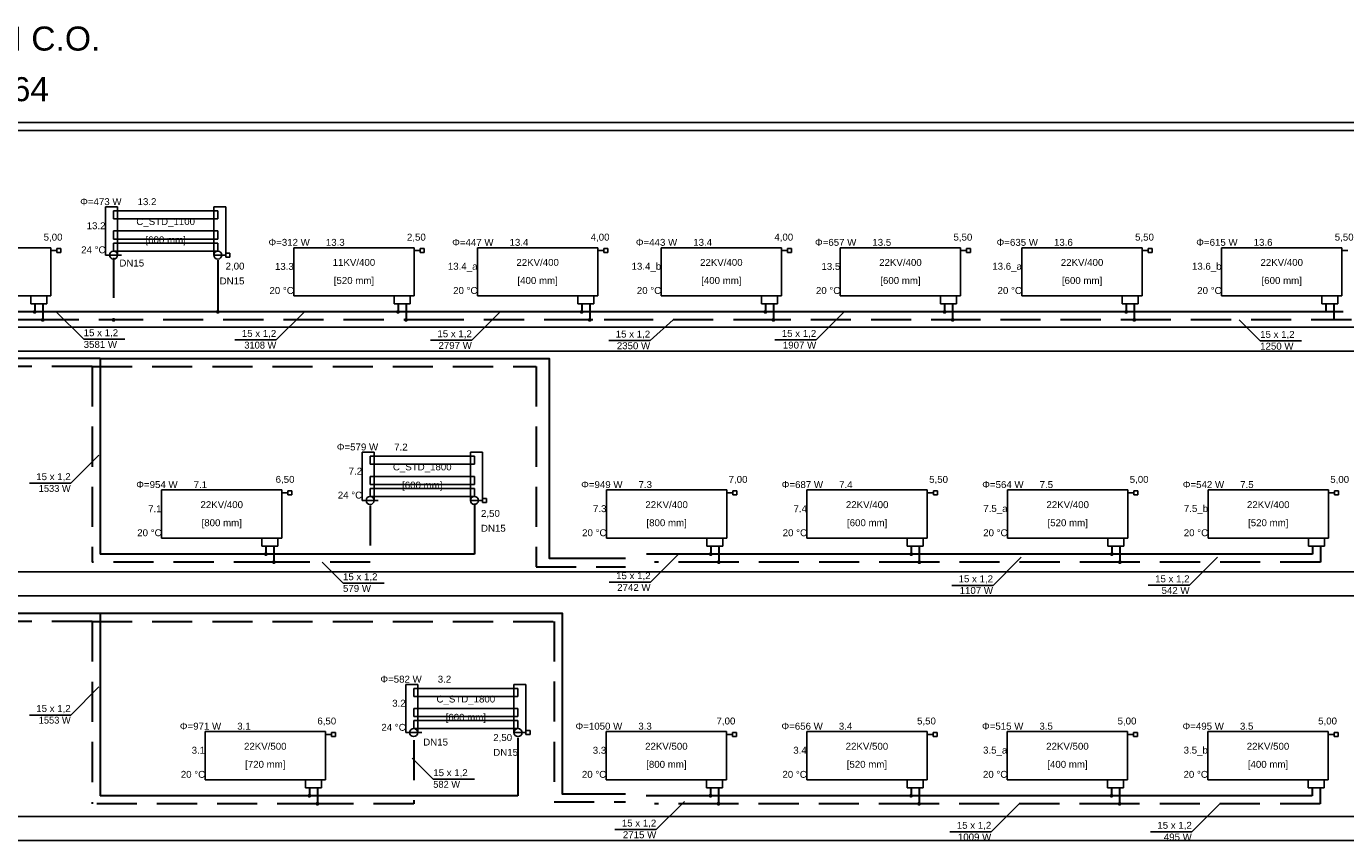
# Model space of a CAD drawing. Header units: millimetres. Extents: x -249726 to -161872, y -110547 to 19223.
# Tile 9 of 19: x -194952 to -178507, y -101005 to -90858. Entities that reach past the tile are written whole.
import ezdxf
from ezdxf.lldxf.tags import DXFTag

# ---------------------------------------------------------------- set-up
doc = ezdxf.new("R2010")
doc.units = ezdxf.units.MM
doc.header["$LTSCALE"] = 1000
doc.linetypes.add('DASHED', pattern=[0.75, 0.5, -0.25])
for name, color, linetype in [('IS_Opisy_działek_Therm', 7, 'SOLID'), ('IS_Text_Armatury_Therm', 7, 'Continuous'), ('IS_Text_Odbiornikow_Therm', 7, 'Continuous'), ('OWIK_ICO_opisy', 7, 'Continuous'), ('OWIK_ICO_urzadzenia', 92, 'Continuous')]:
    doc.layers.add(name, color=color, linetype=linetype)
doc.layers.add('OWIK_ICO_powrot', color=140, linetype='DASHED', lineweight=30)
doc.layers.add('OWIK_ICO_zasilanie', color=20, linetype='Continuous', lineweight=30)
doc.styles.add('CEGROUP', font='txt', dxfattribs={"height": 250})
tags = doc.linetypes.add('SOLID', pattern=[10, 10, 0]).pattern_tags.tags
tags[6:7] = [DXFTag(74, 4), DXFTag(75, 0), DXFTag(340, '0'), DXFTag(46, 0.0), DXFTag(50, 0.0), DXFTag(44, 0.0), DXFTag(45, 0.0)]
tags[4:5] = [DXFTag(74, 4), DXFTag(75, 0), DXFTag(340, '0'), DXFTag(46, 0.0), DXFTag(50, 0.0), DXFTag(44, 0.0), DXFTag(45, 0.0)]

msp = doc.modelspace()

# ---------------------------------------------------------------- hatches: boundary and pattern name
at = {"layer": 'IS_Opisy_działek_Therm'}
h = msp.add_hatch(color=1, dxfattribs=at)
edge = h.paths.add_edge_path()
edge.add_arc((-183506, -94416), 24, 0, 360)
h = msp.add_hatch(color=1, dxfattribs=at)
edge = h.paths.add_edge_path()
edge.add_arc((-181242, -94416), 24, 0, 360)
h = msp.add_hatch(color=5, dxfattribs=at)
edge = h.paths.add_edge_path()
edge.add_arc((-194748, -94516), 24, 0, 360)
h = msp.add_hatch(color=5, dxfattribs=at)
edge = h.paths.add_edge_path()
edge.add_arc((-190219, -94516), 24, 0, 360)
h = msp.add_hatch(color=5, dxfattribs=at)
edge = h.paths.add_edge_path()
edge.add_arc((-187929, -94516), 24, 0, 360)
h = msp.add_hatch(color=5, dxfattribs=at)
edge = h.paths.add_edge_path()
edge.add_arc((-191867, -97535), 24, 0, 360)
h = msp.add_hatch(color=5, dxfattribs=at)
edge = h.paths.add_edge_path()
edge.add_arc((-183821, -97535), 24, 0, 360)
h = msp.add_hatch(color=5, dxfattribs=at)
edge = h.paths.add_edge_path()
edge.add_arc((-181321, -97535), 24, 0, 360)
h = msp.add_hatch(color=5, dxfattribs=at)
edge = h.paths.add_edge_path()
edge.add_arc((-183824, -100546), 24, 0, 360)
h = msp.add_hatch(color=5, dxfattribs=at)
edge = h.paths.add_edge_path()
edge.add_arc((-181324, -100546), 24, 0, 360)
at = {"layer": 'IS_Text_Armatury_Therm'}
h = msp.add_hatch(color=1, dxfattribs=at)
edge = h.paths.add_edge_path()
edge.add_arc((-191967, -97435), 24, 0, 360)
h = msp.add_hatch(color=1, dxfattribs=at)
edge = h.paths.add_edge_path()
edge.add_arc((-191424, -100446), 24, 0, 360)
h = msp.add_hatch(color=5, dxfattribs=at)
edge = h.paths.add_edge_path()
edge.add_arc((-191324, -100546), 24, 0, 360)
at = {"layer": 'OWIK_ICO_powrot'}
h = msp.add_hatch(color=256, dxfattribs=at)
edge = h.paths.add_edge_path()
edge.add_arc((-193866, -94516), 24, 0, 360)
h = msp.add_hatch(color=256, dxfattribs=at)
edge = h.paths.add_edge_path()
edge.add_arc((-185639, -94516), 24, 0, 360)
h = msp.add_hatch(color=256, dxfattribs=at)
edge = h.paths.add_edge_path()
edge.add_arc((-183406, -94516), 24, 0, 360)
h = msp.add_hatch(color=256, dxfattribs=at)
edge = h.paths.add_edge_path()
edge.add_arc((-183406, -94516), 24, 0, 360)
h = msp.add_hatch(color=256, dxfattribs=at)
edge = h.paths.add_edge_path()
edge.add_arc((-181142, -94516), 24, 0, 360)
h = msp.add_hatch(color=256, dxfattribs=at)
edge = h.paths.add_edge_path()
edge.add_arc((-186321, -97535), 24, 0, 360)
h = msp.add_hatch(color=256, dxfattribs=at)
edge = h.paths.add_edge_path()
edge.add_arc((-186324, -100546), 24, 0, 360)
at = {"layer": 'OWIK_ICO_zasilanie', "ltscale": 10}
h = msp.add_hatch(color=256, dxfattribs=at)
edge = h.paths.add_edge_path()
edge.add_arc((-194848, -94416), 24, 0, 360)
h = msp.add_hatch(color=256, dxfattribs=at)
edge = h.paths.add_edge_path()
edge.add_arc((-192566, -94416), 24, 0, 360)
h = msp.add_hatch(color=256, dxfattribs=at)
edge = h.paths.add_edge_path()
edge.add_arc((-190319, -94416), 24, 0, 360)
h = msp.add_hatch(color=256, dxfattribs=at)
edge = h.paths.add_edge_path()
edge.add_arc((-188029, -94416), 24, 0, 360)
h = msp.add_hatch(color=256, dxfattribs=at)
edge = h.paths.add_edge_path()
edge.add_arc((-185739, -94416), 24, 0, 360)
h = msp.add_hatch(color=256, dxfattribs=at)
edge = h.paths.add_edge_path()
edge.add_arc((-183506, -94416), 24, 0, 360)
h = msp.add_hatch(color=256, dxfattribs=at)
edge = h.paths.add_edge_path()
edge.add_arc((-186421, -97435), 24, 0, 360)
h = msp.add_hatch(color=256, dxfattribs=at)
edge = h.paths.add_edge_path()
edge.add_arc((-183921, -97435), 24, 0, 360)
h = msp.add_hatch(color=256, dxfattribs=at)
edge = h.paths.add_edge_path()
edge.add_arc((-181421, -97435), 24, 0, 360)
h = msp.add_hatch(color=256, dxfattribs=at)
edge = h.paths.add_edge_path()
edge.add_arc((-186424, -100446), 24, 0, 360)
h = msp.add_hatch(color=256, dxfattribs=at)
edge = h.paths.add_edge_path()
edge.add_arc((-183924, -100446), 24, 0, 360)
h = msp.add_hatch(color=256, dxfattribs=at)
edge = h.paths.add_edge_path()
edge.add_arc((-181424, -100446), 24, 0, 360)

# ---------------------------------------------------------------- linework, layer by layer
at = {"layer": 'IS_Opisy_działek_Therm', "ltscale": 10}
for p, q in [((-194588, -94406), (-194238, -94756)), ((-191487, -94416), (-191837, -94766)), ((-189049, -94420), (-189399, -94770)), ((-186889, -94516), (-187176, -94773)), ((-184756, -94416), (-185106, -94766)), ((-179834, -94516), (-179572, -94778)), ((-194238, -94756), (-193723, -94756)), ((-191837, -94766), (-192352, -94766)), ((-189399, -94770), (-189914, -94770)), ((-187176, -94773), (-187691, -94773)), ((-185106, -94766), (-185621, -94766)), ((-179572, -94778), (-179057, -94778)), ((-194050, -96201), (-194400, -96551)), ((-194400, -96551), (-194915, -96551)), ((-186821, -97435), (-187171, -97785)), ((-182552, -97474), (-182902, -97824)), ((-180102, -97473), (-180452, -97823)), ((-191267, -97535), (-191005, -97797)), ((-191005, -97797), (-190490, -97797)), ((-187171, -97785), (-187686, -97785)), ((-182902, -97824), (-183417, -97824)), ((-180452, -97823), (-180967, -97823)), ((-194050, -99090), (-194400, -99440)), ((-194400, -99440), (-194915, -99440)), ((-190142, -99977), (-189880, -100240)), ((-189880, -100240), (-189365, -100240)), ((-186750, -100518), (-187100, -100868)), ((-182574, -100546), (-182924, -100896)), ((-180074, -100546), (-180424, -100896)), ((-187100, -100868), (-187615, -100868)), ((-182924, -100896), (-183439, -100896)), ((-180424, -100896), (-180939, -100896))]:
    msp.add_line(p, q, dxfattribs=at)
at = {"layer": 'OWIK_ICO_opisy', "color": 252, "ltscale": 10}
for p, q in [((-221849, -92055), (-161872, -92055)), ((-221849, -92155), (-161872, -92155)), ((-221849, -94605), (-161872, -94605)), ((-221849, -94905), (-161872, -94905)), ((-221849, -97655), (-161872, -97655)), ((-221849, -97955), (-161872, -97955)), ((-221849, -100705), (-161872, -100705)), ((-221849, -101005), (-161872, -101005))]:
    msp.add_line(p, q, dxfattribs=at)
at = {"layer": 'OWIK_ICO_powrot'}
for p, q in [((-193866, -93743), (-193866, -94516)), ((-194748, -94316), (-194748, -94516)), ((-190219, -94316), (-190219, -94516)), ((-187929, -94316), (-187929, -94516)), ((-185639, -94316), (-185639, -94516)), ((-183406, -94316), (-183406, -94516)), ((-181142, -94316), (-181142, -94516)), ((-178653, -94316), (-178653, -94516)), ((-194748, -94516), (-196148, -94516)), ((-193548, -94516), (-194748, -94516)), ((-189748, -94516), (-193548, -94516)), ((-187248, -94516), (-189748, -94516)), ((-185639, -94516), (-188139, -94516)), ((-183173, -94516), (-185673, -94516)), ((-180809, -94516), (-183309, -94516)), ((-178435, -94516), (-180935, -94516)), ((-194134, -95096), (-201270, -95096)), ((-194134, -95096), (-194134, -97535)), ((-190667, -96827), (-190667, -97535)), ((-191867, -97335), (-191867, -97535)), ((-186321, -97335), (-186321, -97535)), ((-183821, -97335), (-183821, -97535)), ((-181321, -97335), (-181321, -97535)), ((-178821, -97335), (-178821, -97535)), ((-191867, -97535), (-194134, -97535)), ((-190667, -97535), (-191867, -97535)), ((-186321, -97535), (-187121, -97535)), ((-183821, -97535), (-186321, -97535)), ((-181321, -97535), (-183821, -97535)), ((-178821, -97535), (-181321, -97535)), ((-194134, -98275), (-201278, -98275)), ((-194134, -98275), (-194134, -100546)), ((-190124, -99753), (-190124, -100546)), ((-191324, -100346), (-191324, -100546)), ((-186324, -100346), (-186324, -100546)), ((-183824, -100346), (-183824, -100546)), ((-181324, -100346), (-181324, -100546)), ((-178824, -100346), (-178824, -100546)), ((-191324, -100546), (-194134, -100546)), ((-190124, -100546), (-191324, -100546)), ((-186324, -100546), (-187124, -100546)), ((-183824, -100546), (-186324, -100546)), ((-181324, -100546), (-183824, -100546)), ((-178824, -100546), (-181324, -100546))]:
    msp.add_line(p, q, dxfattribs=at)
for points in [[(-194134, -95096), (-188599, -95096), (-188599, -97592), (-187485, -97592)], [(-194134, -98273), (-188373, -98273), (-188373, -100524), (-187485, -100524)]]:
    msp.add_lwpolyline(points, dxfattribs=at)
at = {"layer": 'OWIK_ICO_urzadzenia', "ltscale": 10}
for p, q in [((-193966, -93108), (-193816, -93108)), ((-193966, -93708), (-193966, -93108)), ((-193866, -93158), (-192566, -93158)), ((-193866, -93258), (-193866, -93158)), ((-193816, -93108), (-193816, -93708)), ((-192616, -93108), (-192616, -93708)), ((-192466, -93108), (-192616, -93108)), ((-192566, -93158), (-192566, -93258)), ((-192466, -93708), (-192466, -93108)), ((-193866, -93258), (-192566, -93258)), ((-193866, -93408), (-192566, -93408)), ((-193866, -93508), (-193866, -93408)), ((-192566, -93408), (-192566, -93508)), ((-193866, -93508), (-192566, -93508)), ((-193866, -93558), (-192566, -93558)), ((-193866, -93658), (-193866, -93558)), ((-192566, -93558), (-192566, -93658)), ((-196148, -93616), (-194648, -93616)), ((-194648, -93616), (-194648, -94216)), ((-194648, -93653), (-194573, -93653)), ((-194573, -93628), (-194573, -93678)), ((-194523, -93628), (-194573, -93628)), ((-194573, -93678), (-194523, -93678)), ((-194523, -93678), (-194523, -93628)), ((-193966, -93708), (-193816, -93708)), ((-193866, -93658), (-192566, -93658)), ((-193816, -93708), (-193766, -93708)), ((-192466, -93708), (-192616, -93708)), ((-192516, -93708), (-192466, -93708)), ((-192416, -93683), (-192466, -93683)), ((-192466, -93683), (-192466, -93733)), ((-192466, -93733), (-192416, -93733)), ((-192416, -93733), (-192416, -93683)), ((-191619, -93616), (-190119, -93616)), ((-191619, -94216), (-191619, -93616)), ((-190119, -93616), (-190119, -94216)), ((-190119, -93653), (-190044, -93653)), ((-190044, -93628), (-190044, -93678)), ((-189994, -93628), (-190044, -93628)), ((-190044, -93678), (-189994, -93678)), ((-189994, -93678), (-189994, -93628)), ((-189329, -93616), (-187829, -93616)), ((-189329, -94216), (-189329, -93616)), ((-187829, -93616), (-187829, -94216)), ((-187829, -93653), (-187754, -93653)), ((-187754, -93628), (-187754, -93678)), ((-187704, -93628), (-187754, -93628)), ((-187754, -93678), (-187704, -93678)), ((-187704, -93678), (-187704, -93628)), ((-187039, -93616), (-185539, -93616)), ((-187039, -94216), (-187039, -93616)), ((-185539, -93616), (-185539, -94216)), ((-185539, -93653), (-185464, -93653)), ((-185464, -93628), (-185464, -93678)), ((-185414, -93628), (-185464, -93628)), ((-185464, -93678), (-185414, -93678)), ((-185414, -93678), (-185414, -93628)), ((-184806, -93616), (-183306, -93616)), ((-184806, -94216), (-184806, -93616)), ((-183306, -93616), (-183306, -94216)), ((-183306, -93653), (-183231, -93653)), ((-183231, -93628), (-183231, -93678)), ((-183181, -93628), (-183231, -93628)), ((-183231, -93678), (-183181, -93678)), ((-183181, -93678), (-183181, -93628)), ((-182542, -94216), (-182542, -93616)), ((-182542, -93616), (-181042, -93616)), ((-181042, -93616), (-181042, -94216)), ((-181042, -93653), (-180967, -93653)), ((-180917, -93628), (-180967, -93628)), ((-180967, -93628), (-180967, -93678)), ((-180967, -93678), (-180917, -93678)), ((-180917, -93678), (-180917, -93628)), ((-180053, -94216), (-180053, -93616)), ((-180053, -93616), (-178553, -93616)), ((-178553, -93616), (-178553, -94216)), ((-178553, -93653), (-178478, -93653)), ((-196148, -94216), (-194648, -94216)), ((-194898, -94216), (-194898, -94316)), ((-194698, -94216), (-194898, -94216)), ((-194698, -94316), (-194698, -94216)), ((-191619, -94216), (-190119, -94216)), ((-190369, -94216), (-190369, -94316)), ((-190169, -94216), (-190369, -94216)), ((-190169, -94316), (-190169, -94216)), ((-189329, -94216), (-187829, -94216)), ((-188079, -94216), (-188079, -94316)), ((-187879, -94216), (-188079, -94216)), ((-187879, -94316), (-187879, -94216)), ((-187039, -94216), (-185539, -94216)), ((-185789, -94216), (-185789, -94316)), ((-185589, -94216), (-185789, -94216)), ((-185589, -94316), (-185589, -94216)), ((-184806, -94216), (-183306, -94216)), ((-183356, -94216), (-183556, -94216)), ((-183556, -94216), (-183556, -94316)), ((-183356, -94316), (-183356, -94216)), ((-182542, -94216), (-181042, -94216)), ((-181092, -94216), (-181292, -94216)), ((-181292, -94216), (-181292, -94316)), ((-181092, -94316), (-181092, -94216)), ((-180053, -94216), (-178553, -94216)), ((-178603, -94216), (-178803, -94216)), ((-178803, -94216), (-178803, -94316)), ((-178603, -94316), (-178603, -94216)), ((-194898, -94316), (-194898, -94316)), ((-194898, -94316), (-194698, -94316)), ((-190369, -94316), (-190369, -94316)), ((-190369, -94316), (-190169, -94316)), ((-188079, -94316), (-188079, -94316)), ((-188079, -94316), (-187879, -94316)), ((-185789, -94316), (-185789, -94316)), ((-185789, -94316), (-185589, -94316)), ((-183556, -94316), (-183356, -94316)), ((-183556, -94316), (-183556, -94316)), ((-181292, -94316), (-181092, -94316)), ((-181292, -94316), (-181292, -94316)), ((-178803, -94316), (-178603, -94316)), ((-178803, -94316), (-178803, -94316)), ((-190767, -96766), (-190767, -96166)), ((-190767, -96166), (-190617, -96166)), ((-190617, -96166), (-190617, -96766)), ((-189417, -96166), (-189417, -96766)), ((-189267, -96166), (-189417, -96166)), ((-189267, -96766), (-189267, -96166)), ((-190667, -96216), (-189367, -96216)), ((-190667, -96316), (-190667, -96216)), ((-190667, -96316), (-189367, -96316)), ((-189367, -96216), (-189367, -96316)), ((-190667, -96466), (-189367, -96466)), ((-190667, -96566), (-190667, -96466)), ((-189367, -96466), (-189367, -96566)), ((-193267, -97235), (-193267, -96635)), ((-193267, -96635), (-191767, -96635)), ((-191767, -96635), (-191767, -97235)), ((-191767, -96672), (-191692, -96672)), ((-191692, -96647), (-191692, -96697)), ((-191642, -96647), (-191692, -96647)), ((-191692, -96697), (-191642, -96697)), ((-191642, -96697), (-191642, -96647)), ((-190667, -96566), (-189367, -96566)), ((-190667, -96616), (-189367, -96616)), ((-190667, -96716), (-190667, -96616)), ((-189367, -96616), (-189367, -96716)), ((-187721, -97235), (-187721, -96635)), ((-187721, -96635), (-186221, -96635)), ((-186221, -96635), (-186221, -97235)), ((-186221, -96672), (-186146, -96672)), ((-186146, -96647), (-186146, -96697)), ((-186096, -96647), (-186146, -96647)), ((-186146, -96697), (-186096, -96697)), ((-186096, -96697), (-186096, -96647)), ((-185221, -97235), (-185221, -96635)), ((-185221, -96635), (-183721, -96635)), ((-183721, -96635), (-183721, -97235)), ((-183721, -96672), (-183646, -96672)), ((-183646, -96647), (-183646, -96697)), ((-183596, -96647), (-183646, -96647)), ((-183646, -96697), (-183596, -96697)), ((-183596, -96697), (-183596, -96647)), ((-182721, -97235), (-182721, -96635)), ((-182721, -96635), (-181221, -96635)), ((-181221, -96635), (-181221, -97235)), ((-181221, -96672), (-181146, -96672)), ((-181146, -96647), (-181146, -96697)), ((-181096, -96647), (-181146, -96647)), ((-181146, -96697), (-181096, -96697)), ((-181096, -96697), (-181096, -96647)), ((-180221, -96635), (-178721, -96635)), ((-180221, -97235), (-180221, -96635)), ((-178721, -96635), (-178721, -97235)), ((-178721, -96672), (-178646, -96672)), ((-178596, -96647), (-178646, -96647)), ((-178646, -96647), (-178646, -96697)), ((-178646, -96697), (-178596, -96697)), ((-178596, -96697), (-178596, -96647)), ((-190767, -96766), (-190617, -96766)), ((-190667, -96716), (-189367, -96716)), ((-190617, -96766), (-190567, -96766)), ((-189267, -96766), (-189417, -96766)), ((-189317, -96766), (-189267, -96766)), ((-189267, -96741), (-189267, -96791)), ((-189217, -96741), (-189267, -96741)), ((-189267, -96791), (-189217, -96791)), ((-189217, -96791), (-189217, -96741)), ((-193267, -97235), (-191767, -97235)), ((-192017, -97235), (-192017, -97335)), ((-191817, -97235), (-192017, -97235)), ((-192017, -97335), (-192017, -97335)), ((-192017, -97335), (-191817, -97335)), ((-191817, -97335), (-191817, -97235)), ((-187721, -97235), (-186221, -97235)), ((-186471, -97235), (-186471, -97335)), ((-186271, -97235), (-186471, -97235)), ((-186471, -97335), (-186471, -97335)), ((-186471, -97335), (-186271, -97335)), ((-186271, -97335), (-186271, -97235)), ((-185221, -97235), (-183721, -97235)), ((-183971, -97235), (-183971, -97335)), ((-183771, -97235), (-183971, -97235)), ((-183971, -97335), (-183971, -97335)), ((-183971, -97335), (-183771, -97335)), ((-183771, -97335), (-183771, -97235)), ((-182721, -97235), (-181221, -97235)), ((-181471, -97235), (-181471, -97335)), ((-181271, -97235), (-181471, -97235)), ((-181471, -97335), (-181471, -97335)), ((-181471, -97335), (-181271, -97335)), ((-181271, -97335), (-181271, -97235)), ((-180221, -97235), (-178721, -97235)), ((-178771, -97235), (-178971, -97235)), ((-178971, -97235), (-178971, -97335)), ((-178971, -97335), (-178771, -97335)), ((-178971, -97335), (-178971, -97335)), ((-178771, -97335), (-178771, -97235)), ((-190224, -99659), (-190224, -99059)), ((-190224, -99059), (-190074, -99059)), ((-190124, -99109), (-188824, -99109)), ((-190124, -99209), (-190124, -99109)), ((-190074, -99059), (-190074, -99659)), ((-188874, -99059), (-188874, -99659)), ((-188724, -99059), (-188874, -99059)), ((-188824, -99109), (-188824, -99209)), ((-188724, -99659), (-188724, -99059)), ((-190124, -99209), (-188824, -99209)), ((-190124, -99359), (-188824, -99359)), ((-190124, -99459), (-190124, -99359)), ((-190124, -99459), (-188824, -99459)), ((-188824, -99359), (-188824, -99459)), ((-192724, -100246), (-192724, -99646)), ((-192724, -99646), (-191224, -99646)), ((-191224, -99646), (-191224, -100246)), ((-191099, -99658), (-191149, -99658)), ((-191149, -99658), (-191149, -99708)), ((-191099, -99708), (-191099, -99658)), ((-190224, -99659), (-190074, -99659)), ((-190124, -99509), (-188824, -99509)), ((-190124, -99609), (-190124, -99509)), ((-190124, -99609), (-188824, -99609)), ((-190074, -99659), (-190024, -99659)), ((-188724, -99659), (-188874, -99659)), ((-188824, -99509), (-188824, -99609)), ((-188774, -99659), (-188724, -99659)), ((-188724, -99634), (-188724, -99684)), ((-188674, -99634), (-188724, -99634)), ((-188674, -99684), (-188674, -99634)), ((-187724, -100246), (-187724, -99646)), ((-187724, -99646), (-186224, -99646)), ((-186224, -99646), (-186224, -100246)), ((-186099, -99658), (-186149, -99658)), ((-186149, -99658), (-186149, -99708)), ((-186099, -99708), (-186099, -99658)), ((-185224, -100246), (-185224, -99646)), ((-185224, -99646), (-183724, -99646)), ((-183724, -99646), (-183724, -100246)), ((-183599, -99658), (-183649, -99658)), ((-183649, -99658), (-183649, -99708)), ((-183599, -99708), (-183599, -99658)), ((-182724, -100246), (-182724, -99646)), ((-182724, -99646), (-181224, -99646)), ((-181224, -99646), (-181224, -100246)), ((-181099, -99658), (-181149, -99658)), ((-181149, -99658), (-181149, -99708)), ((-181099, -99708), (-181099, -99658)), ((-180224, -99646), (-178724, -99646)), ((-180224, -100246), (-180224, -99646)), ((-178724, -99646), (-178724, -100246)), ((-178599, -99658), (-178649, -99658)), ((-178649, -99658), (-178649, -99708)), ((-178599, -99708), (-178599, -99658)), ((-191224, -99683), (-191149, -99683)), ((-191149, -99708), (-191099, -99708)), ((-188724, -99684), (-188674, -99684)), ((-186224, -99683), (-186149, -99683)), ((-186149, -99708), (-186099, -99708)), ((-183724, -99683), (-183649, -99683)), ((-183649, -99708), (-183599, -99708)), ((-181224, -99683), (-181149, -99683)), ((-181149, -99708), (-181099, -99708)), ((-178724, -99683), (-178649, -99683)), ((-178649, -99708), (-178599, -99708)), ((-192724, -100246), (-191224, -100246)), ((-191274, -100246), (-191474, -100246)), ((-191474, -100246), (-191474, -100346)), ((-191274, -100346), (-191274, -100246)), ((-187724, -100246), (-186224, -100246)), ((-186274, -100246), (-186474, -100246)), ((-186474, -100246), (-186474, -100346)), ((-186274, -100346), (-186274, -100246)), ((-185224, -100246), (-183724, -100246)), ((-183774, -100246), (-183974, -100246)), ((-183974, -100246), (-183974, -100346)), ((-183774, -100346), (-183774, -100246)), ((-182724, -100246), (-181224, -100246)), ((-181274, -100246), (-181474, -100246)), ((-181474, -100246), (-181474, -100346)), ((-181274, -100346), (-181274, -100246)), ((-180224, -100246), (-178724, -100246)), ((-178774, -100246), (-178974, -100246)), ((-178974, -100246), (-178974, -100346)), ((-178774, -100346), (-178774, -100246)), ((-191474, -100346), (-191274, -100346)), ((-191474, -100346), (-191474, -100346)), ((-186474, -100346), (-186274, -100346)), ((-186474, -100346), (-186474, -100346)), ((-183974, -100346), (-183774, -100346)), ((-183974, -100346), (-183974, -100346)), ((-181474, -100346), (-181274, -100346)), ((-181474, -100346), (-181474, -100346)), ((-178974, -100346), (-178774, -100346)), ((-178974, -100346), (-178974, -100346))]:
    msp.add_line(p, q, dxfattribs=at)
for centre in [(-193866, -93708), (-192566, -93708), (-190667, -96766), (-189367, -96766), (-190124, -99659), (-188824, -99659)]:
    msp.add_ellipse(centre, major_axis=(50, 0), ratio=1, dxfattribs=at)
at = {"layer": 'OWIK_ICO_zasilanie', "ltscale": 10}
for p, q in [((-192566, -93770), (-192566, -94416)), ((-194848, -94316), (-194848, -94416)), ((-190319, -94316), (-190319, -94416)), ((-188029, -94316), (-188029, -94416)), ((-185739, -94316), (-185739, -94416)), ((-183506, -94316), (-183506, -94416)), ((-181242, -94316), (-181242, -94416)), ((-178753, -94316), (-178753, -94416)), ((-194848, -94416), (-196148, -94416)), ((-192248, -94416), (-194848, -94416)), ((-189848, -94416), (-192248, -94416)), ((-187348, -94416), (-189848, -94416)), ((-184848, -94416), (-187348, -94416)), ((-183273, -94416), (-185773, -94416)), ((-180909, -94416), (-183409, -94416)), ((-178535, -94416), (-181035, -94416)), ((-194034, -94996), (-201170, -94996)), ((-194034, -94996), (-194034, -97435)), ((-189367, -96806), (-189367, -97435)), ((-191967, -97335), (-191967, -97435)), ((-186421, -97335), (-186421, -97435)), ((-183921, -97335), (-183921, -97435)), ((-181421, -97335), (-181421, -97435)), ((-178921, -97335), (-178921, -97435)), ((-191967, -97435), (-194034, -97435)), ((-189367, -97435), (-191967, -97435)), ((-186421, -97435), (-187221, -97435)), ((-183921, -97435), (-186421, -97435)), ((-181421, -97435), (-183921, -97435)), ((-178921, -97435), (-181421, -97435)), ((-194034, -98175), (-201178, -98175)), ((-194034, -98175), (-194034, -100446)), ((-188824, -99723), (-188824, -100446)), ((-191424, -100446), (-194034, -100446)), ((-191424, -100346), (-191424, -100446)), ((-188824, -100446), (-191424, -100446)), ((-186424, -100446), (-187224, -100446)), ((-186424, -100346), (-186424, -100446)), ((-183924, -100446), (-186424, -100446)), ((-183924, -100346), (-183924, -100446)), ((-181424, -100446), (-183924, -100446)), ((-181424, -100346), (-181424, -100446)), ((-178924, -100446), (-181424, -100446)), ((-178924, -100346), (-178924, -100446))]:
    msp.add_line(p, q, dxfattribs=at)
for points in [[(-194034, -94996), (-188435, -94996), (-188435, -97485), (-187485, -97485)], [(-194034, -98170), (-188273, -98170), (-188273, -100424), (-187485, -100424)]]:
    msp.add_lwpolyline(points, dxfattribs=at)

# ---------------------------------------------------------------- texts
at = {"layer": 'IS_Opisy_działek_Therm', "ltscale": 10, "char_height": 86.4}
for s, insert, attachment_point in [('\\fArial|b0|i0;15 x 1,2', (-194238, -94735), 7), ('\\fArial|b0|i0;15 x 1,2', (-191837, -94744), 9), ('\\fArial|b0|i0;15 x 1,2', (-189399, -94748), 9), ('\\fArial|b0|i0;15 x 1,2', (-187176, -94752), 9), ('\\fArial|b0|i0;15 x 1,2', (-185106, -94744), 9), ('\\fArial|b0|i0;15 x 1,2', (-179572, -94756), 7), ('\\fArial|b0|i0;3581 W', (-194238, -94778), 1), ('{3108 W}', (-191837, -94787), 3), ('\\fArial|b0|i0;2797 W', (-189399, -94791), 3), ('\\fArial|b0|i0;2350 W', (-187176, -94795), 3), ('\\fArial|b0|i0;1907 W', (-185106, -94787), 3), ('\\fArial|b0|i0;1250 W', (-179572, -94800), 1), ('\\fArial|b0|i0;15 x 1,2', (-194400, -96529), 9), ('1533 W', (-194400, -96573), 3), ('\\fArial|b0|i0;15 x 1,2', (-187171, -97763), 9), ('\\fArial|b0|i0;579 W', (-191005, -97819), 1), ('\\fArial|b0|i0;15 x 1,2', (-191005, -97776), 7), ('\\fArial|b0|i0;2742 W', (-187171, -97807), 3), ('\\fArial|b0|i0;15 x 1,2', (-182902, -97802), 9), ('\\fArial|b0|i0;1107 W', (-182902, -97845), 3), ('\\fArial|b0|i0;15 x 1,2', (-180452, -97802), 9), ('\\fArial|b0|i0;542 W', (-180452, -97845), 3), ('\\fArial|b0|i0;15 x 1,2', (-194400, -99418), 9), ('1553 W', (-194400, -99461), 3), ('\\fArial|b0|i0;15 x 1,2', (-189880, -100218), 7), ('{582 W}', (-189880, -100261), 1), ('\\fArial|b0|i0;15 x 1,2', (-187100, -100846), 9), ('\\fArial|b0|i0;15 x 1,2', (-182924, -100874), 9), ('\\fArial|b0|i0;15 x 1,2', (-180424, -100874), 9), ('\\fArial|b0|i0;2715 W', (-187100, -100889), 3), ('\\fArial|b0|i0;1009 W', (-182924, -100917), 3), ('\\fArial|b0|i0;495 W', (-180424, -100917), 3)]:
    msp.add_mtext(s, dxfattribs=dict(at, insert=insert, attachment_point=attachment_point))
at = {"layer": 'IS_Text_Armatury_Therm', "linetype": 'SOLID', "ltscale": 10, "char_height": 86.4}
for s, insert, attachment_point in [('\\fArial|b0|i0;5,00  ', (-194737, -93544), 7), ('\\fArial|b0|i0;2,50  ', (-190208, -93544), 7), ('\\fArial|b0|i0;4,00  ', (-187918, -93544), 7), ('\\fArial|b0|i0;4,00  ', (-185628, -93544), 7), ('\\fArial|b0|i0;5,50  ', (-183395, -93544), 7), ('\\fArial|b0|i0;5,50  ', (-181131, -93544), 7), ('\\fArial|b0|i0;5,50  ', (-178642, -93544), 7), ('\\fArial|b0|i0;DN15  ', (-193484, -93852), 9), ('\\fArial|b0|i0;2,00', (-192234, -93905), 9), ('\\fArial|b0|i0;DN15  ', (-192234, -94075), 9), ('\\fArial|b0|i0;6,50  ', (-191845, -96563), 7), ('\\fArial|b0|i0;7,00  ', (-186198, -96563), 7), ('\\fArial|b0|i0;5,50  ', (-183698, -96563), 7), ('\\fArial|b0|i0;5,00  ', (-181198, -96563), 7), ('\\fArial|b0|i0;5,00  ', (-178698, -96563), 7), ('\\fArial|b0|i0;2,50', (-189285, -96987), 7), ('\\fArial|b0|i0;DN15  ', (-189285, -97157), 7), ('\\fArial|b0|i0;6,50  ', (-191325, -99574), 7), ('\\fArial|b0|i0;7,00  ', (-186349, -99574), 7), ('\\fArial|b0|i0;5,50  ', (-183849, -99574), 7), ('\\fArial|b0|i0;5,00  ', (-181349, -99574), 7), ('\\fArial|b0|i0;5,00  ', (-178849, -99574), 7), ('\\fArial|b0|i0;DN15  ', (-190005, -99822), 7), ('\\fArial|b0|i0;2,50', (-189132, -99780), 7), ('\\fArial|b0|i0;DN15  ', (-189132, -99950), 7)]:
    msp.add_mtext(s, dxfattribs=dict(at, insert=insert, attachment_point=attachment_point))
at = {"layer": 'IS_Text_Odbiornikow_Therm', "linetype": 'SOLID', "ltscale": 10, "char_height": 86.4}
for s, insert, attachment_point in [('\\fArial|b0|i0;Φ=473 W', (-193766, -93087), 9), ('\\fArial|b0|i0;13.2', (-193566, -93087), 7), ('\\fArial|b0|i0;13.2', (-193966, -93387), 9), ('\\fArial|b0|i0;C_STD_1100', (-193216, -93358), 8), ('\\fArial|b0|i0;[600 mm]', (-193216, -93587), 8), ('\\fArial|b0|i0;Φ=312 W', (-191419, -93594), 9), ('\\fArial|b0|i0;13.3', (-191219, -93594), 7), ('\\fArial|b0|i0;Φ=447 W', (-189129, -93594), 9), ('\\fArial|b0|i0;13.4', (-188929, -93594), 7), ('\\fArial|b0|i0;Φ=443 W', (-186839, -93594), 9), ('\\fArial|b0|i0;13.4', (-186639, -93594), 7), ('\\fArial|b0|i0;Φ=657 W', (-184606, -93594), 9), ('\\fArial|b0|i0;13.5', (-184406, -93594), 7), ('\\fArial|b0|i0;Φ=635 W', (-182342, -93594), 9), ('\\fArial|b0|i0;13.6', (-182142, -93594), 7), ('\\fArial|b0|i0;Φ=615 W', (-179853, -93594), 9), ('\\fArial|b0|i0;13.6', (-179653, -93594), 7), ('\\fArial|b0|i0;24 °C', (-193966, -93687), 9), ('\\fArial|b0|i0;13.3', (-191619, -93894), 9), ('\\fArial|b0|i0;11KV/400', (-190869, -93844), 8), ('\\fArial|b0|i0;13.4_a', (-189329, -93916), 9), ('\\fArial|b0|i0;22KV/400', (-188579, -93844), 8), ('\\fArial|b0|i0;13.4_b', (-187039, -93916), 9), ('\\fArial|b0|i0;22KV/400', (-186289, -93844), 8), ('\\fArial|b0|i0;13.5', (-184806, -93894), 9), ('\\fArial|b0|i0;22KV/400', (-184056, -93844), 8), ('\\fArial|b0|i0;13.6_a', (-182542, -93916), 9), ('\\fArial|b0|i0;22KV/400', (-181792, -93844), 8), ('\\fArial|b0|i0;13.6_b', (-180053, -93916), 9), ('\\fArial|b0|i0;22KV/400', (-179303, -93844), 8), ('\\fArial|b0|i0;[520 mm]', (-190869, -94094), 8), ('\\fArial|b0|i0;[400 mm]', (-188579, -94094), 8), ('\\fArial|b0|i0;[400 mm]', (-186289, -94094), 8), ('\\fArial|b0|i0;[600 mm]', (-184056, -94094), 8), ('\\fArial|b0|i0;[600 mm]', (-181792, -94094), 8), ('\\fArial|b0|i0;[600 mm]', (-179303, -94094), 8), ('\\fArial|b0|i0;20 °C', (-191619, -94194), 9), ('\\fArial|b0|i0;20 °C', (-189329, -94194), 9), ('\\fArial|b0|i0;20 °C', (-187039, -94194), 9), ('\\fArial|b0|i0;20 °C', (-184806, -94194), 9), ('\\fArial|b0|i0;20 °C', (-182542, -94194), 9), ('\\fArial|b0|i0;20 °C', (-180053, -94194), 9), ('\\fArial|b0|i0;Φ=579 W', (-190567, -96144), 9), ('\\fArial|b0|i0;7.2', (-190367, -96144), 7), ('\\fArial|b0|i0;7.2', (-190767, -96444), 9), ('\\fArial|b0|i0;C_STD_1800', (-190017, -96416), 8), ('\\fArial|b0|i0;Φ=954 W', (-193067, -96613), 9), ('\\fArial|b0|i0;7.1', (-192867, -96613), 7), ('\\fArial|b0|i0;Φ=949 W', (-187521, -96613), 9), ('\\fArial|b0|i0;7.3', (-187321, -96613), 7), ('\\fArial|b0|i0;Φ=687 W', (-185021, -96613), 9), ('\\fArial|b0|i0;7.4', (-184821, -96613), 7), ('\\fArial|b0|i0;Φ=564 W', (-182521, -96613), 9), ('\\fArial|b0|i0;7.5', (-182321, -96613), 7), ('\\fArial|b0|i0;Φ=542 W', (-180021, -96613), 9), ('\\fArial|b0|i0;7.5', (-179821, -96613), 7), ('\\fArial|b0|i0;24 °C', (-190767, -96744), 9), ('\\fArial|b0|i0;[600 mm]', (-190017, -96644), 8), ('\\fArial|b0|i0;7.1', (-193267, -96913), 9), ('\\fArial|b0|i0;22KV/400', (-192517, -96863), 8), ('\\fArial|b0|i0;7.3', (-187721, -96913), 9), ('\\fArial|b0|i0;22KV/400', (-186971, -96863), 8), ('\\fArial|b0|i0;7.4', (-185221, -96913), 9), ('\\fArial|b0|i0;22KV/400', (-184471, -96863), 8), ('\\fArial|b0|i0;7.5_a', (-182721, -96935), 9), ('\\fArial|b0|i0;22KV/400', (-181971, -96863), 8), ('\\fArial|b0|i0;7.5_b', (-180221, -96935), 9), ('\\fArial|b0|i0;22KV/400', (-179471, -96863), 8), ('\\fArial|b0|i0;[800 mm]', (-192517, -97113), 8), ('\\fArial|b0|i0;[800 mm]', (-186971, -97113), 8), ('\\fArial|b0|i0;[600 mm]', (-184471, -97113), 8), ('\\fArial|b0|i0;[520 mm]', (-181971, -97113), 8), ('\\fArial|b0|i0;[520 mm]', (-179471, -97113), 8), ('\\fArial|b0|i0;20 °C', (-193267, -97213), 9), ('\\fArial|b0|i0;20 °C', (-187721, -97213), 9), ('\\fArial|b0|i0;20 °C', (-185221, -97213), 9), ('\\fArial|b0|i0;20 °C', (-182721, -97213), 9), ('\\fArial|b0|i0;20 °C', (-180221, -97213), 9), ('\\fArial|b0|i0;Φ=582 W', (-190024, -99038), 9), ('\\fArial|b0|i0;3.2', (-189824, -99038), 7), ('\\fArial|b0|i0;3.2', (-190224, -99338), 9), ('\\fArial|b0|i0;C_STD_1800', (-189474, -99309), 8), ('\\fArial|b0|i0;[600 mm]', (-189474, -99538), 8), ('\\fArial|b0|i0;Φ=971 W', (-192524, -99624), 9), ('\\fArial|b0|i0;3.1', (-192324, -99624), 7), ('\\fArial|b0|i0;24 °C', (-190224, -99638), 9), ('\\fArial|b0|i0;Φ=1050 W', (-187524, -99624), 9), ('\\fArial|b0|i0;3.3', (-187324, -99624), 7), ('\\fArial|b0|i0;Φ=656 W', (-185024, -99624), 9), ('\\fArial|b0|i0;3.4', (-184824, -99624), 7), ('\\fArial|b0|i0;Φ=515 W', (-182524, -99624), 9), ('\\fArial|b0|i0;3.5', (-182324, -99624), 7), ('\\fArial|b0|i0;Φ=495 W', (-180024, -99624), 9), ('\\fArial|b0|i0;3.5', (-179824, -99624), 7), ('\\fArial|b0|i0;22KV/500', (-191974, -99874), 8), ('\\fArial|b0|i0;22KV/500', (-186974, -99874), 8), ('\\fArial|b0|i0;22KV/500', (-184474, -99874), 8), ('\\fArial|b0|i0;22KV/500', (-181974, -99874), 8), ('\\fArial|b0|i0;22KV/500', (-179474, -99874), 8), ('\\fArial|b0|i0;3.1', (-192724, -99924), 9), ('\\fArial|b0|i0;3.3', (-187724, -99924), 9), ('\\fArial|b0|i0;3.4', (-185224, -99924), 9), ('\\fArial|b0|i0;3.5_a', (-182724, -99946), 9), ('\\fArial|b0|i0;3.5_b', (-180224, -99946), 9), ('\\fArial|b0|i0;20 °C', (-192724, -100224), 9), ('\\fArial|b0|i0;[720 mm]', (-191974, -100124), 8), ('\\fArial|b0|i0;20 °C', (-187724, -100224), 9), ('\\fArial|b0|i0;[800 mm]', (-186974, -100124), 8), ('\\fArial|b0|i0;20 °C', (-185224, -100224), 9), ('\\fArial|b0|i0;[520 mm]', (-184474, -100124), 8), ('\\fArial|b0|i0;20 °C', (-182724, -100224), 9), ('\\fArial|b0|i0;[400 mm]', (-181974, -100124), 8), ('\\fArial|b0|i0;20 °C', (-180224, -100224), 9), ('\\fArial|b0|i0;[400 mm]', (-179474, -100124), 8)]:
    msp.add_mtext(s, dxfattribs=dict(at, insert=insert, attachment_point=attachment_point))
at = {"layer": 'OWIK_ICO_opisy', "char_height": 300, "attachment_point": 7, "style": 'CEGROUP'}
for s, insert in [('{\\fArial|b0|i0|c0|p34;SCHEMAT INSTALACJI C.O.}', (-199548, -91164)), ('{\\fArial|b0|i0|c0|p34;UL. BŁ. CZESŁAWA 64}', (-199071, -91795))]:
    msp.add_mtext(s, dxfattribs=dict(at, insert=insert))

doc.saveas('drawing.dxf')
